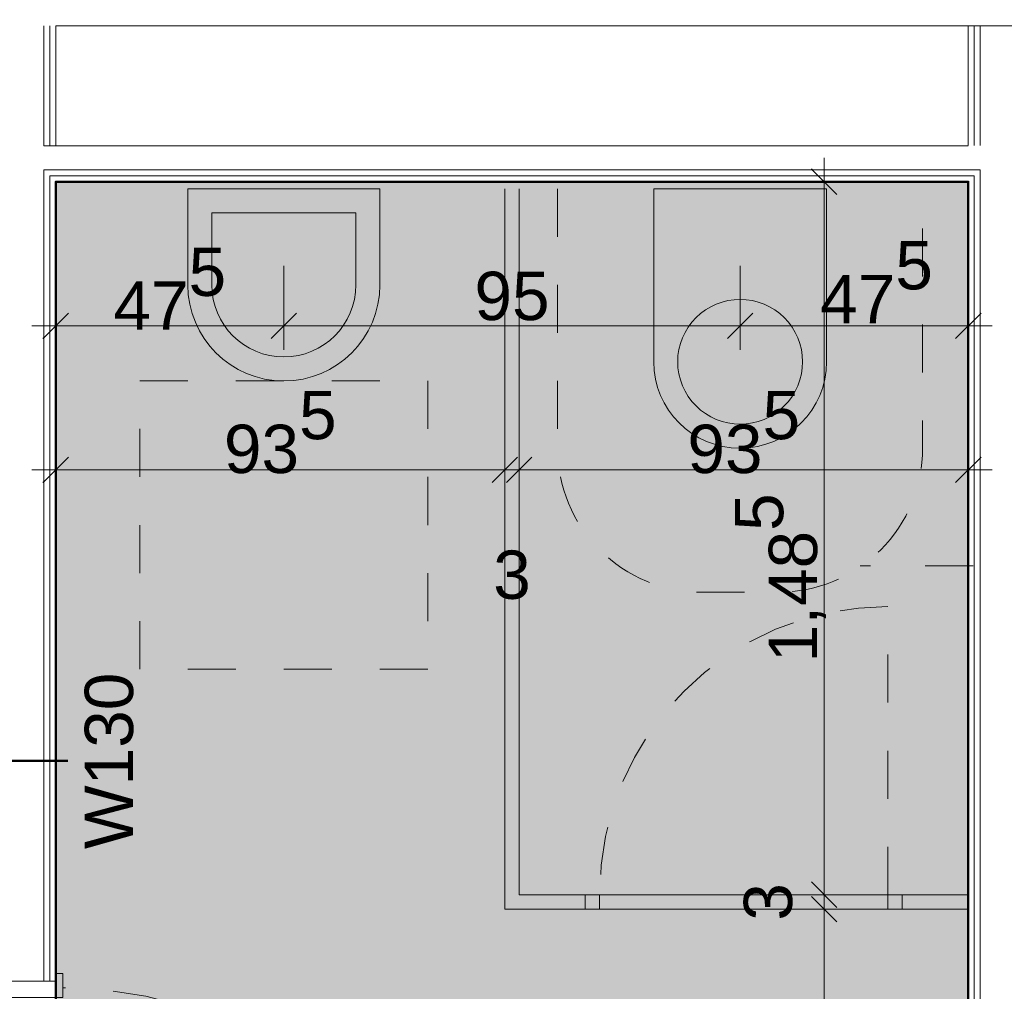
# Model space of a CAD drawing. Header units: metres. Extents: x -180 to 4, y -49 to 6.
# Tile 105 of 256: x -165.77 to -163.72, y -16.61 to -14.58. Entities that reach past the tile are written whole.
import ezdxf

# ---------------------------------------------------------------- set-up
doc = ezdxf.new("R2010")
doc.units = ezdxf.units.M
doc.header["$LTSCALE"] = 0.05
doc.header["$PDMODE"] = 1
doc.header["$PDSIZE"] = -2
for name, pattern in [('KRA_ARC_3_GR_00_000_V_4-Grundriss EG$0$ISO-03 Gestrichelt mit A', [3.81, 1.524, -2.286]), ('Linienart-1', [2.116328, 1.058164, -1.058164]), ('Linienart-5', [3.527679, 2.469236, -1.058443]), ('VW-01 Strichlinie kurz', [1.999894, 0.999947, -0.999947])]:
    doc.linetypes.add(name, pattern=pattern)
doc.layers.get('0').update_dxf_attribs({"lineweight": 25})
for name, color, linetype, lineweight, true_color in [('00 -Bauelemente -Dämmung innen', 7, 'Continuous', 9, 0xff7fe6), ('00 -Bauelemente -Gipskarton', 7, 'Continuous', 9, 0xff7fe6), ('30 -34 Innenwände- 2 nichttragend', 7, 'Continuous', 18, 0xff7fe6), ('30 -34 Innenwände- 4 Türen_Fenster', 7, 'Continuous', 15, 0x9955ff), ('40 -41 Abwasser_Wasser_Gas- 1 Abwasser + sanitäre Anlagen', 7, 'Continuous', 9, 0xff6633), ('60 -61 Ausstattung -1 Möbel -verdeckt', 9, 'VW-01 Strichlinie kurz', 13, 0x808080), ('70 -75 Raumstempel- 1 Raumstempel', 1, 'Continuous', 50, 0xff0000), ('70 -76 Bemaßung- 2 Allgemein', 7, 'Continuous', 5, 0x6666cc), ('CW-Unsichtbar', 7, 'Continuous', 9, 0x599559)]:
    doc.layers.add(name, color=color, linetype=linetype, lineweight=lineweight, true_color=true_color)
for name, color, linetype, lineweight in [('70 -75 Raumstempel- 3 Wandstempel', 7, 'Continuous', 50), ('70 -75 Raumstempel-2 Verweislinie', 7, 'KRA_ARC_3_GR_00_000_V_4-Grundriss EG$0$ISO-03 Gestrichelt mit A', 9), ('Keine', 7, 'Continuous', 9)]:
    doc.layers.add(name, color=color, linetype=linetype, lineweight=lineweight)
doc.styles.add('Arial', font='arial.ttf')
doc.dimstyles.new('k+k 1_50', dxfattribs={"dimtxt": 0.100689, "dimasz": 0.05302, "dimexe": 0.05, "dimexo": 0.15, "dimgap": 0.01, "dimtad": 1, "dimdec": 3, "dimtxsty": 'Arial', "dimblk": 'VW_SLASH', "dimblk1": 'VW_SLASH', "dimblk2": 'VW_SLASH', "dimcen": 0, "dimdle": 0.05, "dimadec": 3, "dimazin": 0, "dimtfac": 0.75, "dimtdec": 3, "dimtix": 1, "dimtmove": 0, "dimatfit": 0, "dimldrblk": 'VW_SLASH-1', "dimfxl": 0.125, "dimfxlon": 1, "dimfrac": 2, "dimtolj": 1, "dimarcsym": 0})

# ---------------------------------------------------------------- blocks, each defined once
blk = doc.blocks.new('Gruppe-7322')
at = {"layer": '30 -34 Innenwände- 4 Türen_Fenster', "linetype": 'Linienart-1'}
blk.add_line((-0.4425, -0.075), (0.4425, -0.075), dxfattribs=at)
blk = doc.blocks.new('Gruppe-7323')
at = {"layer": '30 -34 Innenwände- 4 Türen_Fenster', "linetype": 'Linienart-1'}
blk.add_line((-0.4425, 0.075), (0.4425, 0.075), dxfattribs=at)
blk = doc.blocks.new('Gruppe-7324')
at = {"layer": '30 -34 Innenwände- 4 Türen_Fenster', "linetype": 'Continuous', "flags": 128}
for points in [[(-0.4585, -0.075), (-0.4585, -0.09), (-0.4085, -0.09), (-0.4085, 0.09), (-0.4285, 0.09), (-0.4585, 0.09), (-0.4585, 0.075), (-0.4425, 0.075), (-0.4425, -0.075), (-0.4585, -0.075)], [(0.4585, -0.075), (0.4585, -0.09), (0.4085, -0.09), (0.4085, 0.09), (0.4285, 0.09), (0.4585, 0.09), (0.4585, 0.075), (0.4425, 0.075), (0.4425, -0.075), (0.4585, -0.075)]]:
    blk.add_lwpolyline(points, dxfattribs=at)
blk = doc.blocks.new('Gruppe-7325')
at = {"layer": '30 -34 Innenwände- 2 nichttragend'}
for p, q in [((-0.4425, 0.075), (-0.4585, 0.075)), ((0.4425, 0.075), (0.4585, 0.075)), ((-0.4425, -0.075), (-0.4585, -0.075)), ((0.4425, -0.075), (0.4585, -0.075))]:
    blk.add_line(p, q, dxfattribs=at)
blk = doc.blocks.new('Gruppe-7326')
at = {"layer": '30 -34 Innenwände- 4 Türen_Fenster', "linetype": 'Linienart-5'}
blk.add_arc((0.4285, 0.09), 0.857, 90, 180, dxfattribs=at)
blk = doc.blocks.new('Gruppe-7327')
at = {"layer": '30 -34 Innenwände- 4 Türen_Fenster', "linetype": 'Linienart-5'}
blk.add_line((0.4285, 0.09), (0.4285, 0.947), dxfattribs=at)
blk = doc.blocks.new('Gruppe-7328')
at = {"layer": '30 -34 Innenwände- 4 Türen_Fenster', "color": 7}
for name in ['Gruppe-7326', 'Gruppe-7327']:
    blk.add_blockref(name, (0, 0), dxfattribs=at)
blk = doc.blocks.new('Gruppe-7329')
at = {"layer": '30 -34 Innenwände- 4 Türen_Fenster', "color": 7}
blk.add_blockref('Gruppe-7328', (0, 0), dxfattribs=at)
at = {"layer": '30 -34 Innenwände- 4 Türen_Fenster'}
blk.add_blockref('Gruppe-7324', (0, 0), dxfattribs=at)
at = {"layer": '30 -34 Innenwände- 4 Türen_Fenster', "color": 7, "transparency": 33554687}
for name in ['Gruppe-7325', 'Gruppe-7323', 'Gruppe-7322']:
    blk.add_blockref(name, (0, 0), dxfattribs=at)
blk = doc.blocks.new('Tür (2D)-20')
at = {"layer": 'CW-Unsichtbar', "color": 7, "linetype": 'Continuous', "lineweight": 5, "transparency": 33554687}
for p in [(-0.4425, 0), (0.4425, 0)]:
    blk.add_point(p, dxfattribs=at)
at = {"layer": '30 -34 Innenwände- 4 Türen_Fenster', "color": 7, "transparency": 33554687}
blk.add_blockref('Gruppe-7329', (0, 0), dxfattribs=at)
at = {"layer": '30 -34 Innenwände- 4 Türen_Fenster', "color": 0, "flags": 1}
for tag in ['Detail', 'Gebäudeteil', 'Aufschlag', 'Oberlicht', 'Oberblende', 'Seitenverglasung', 'feuchtr.-geeign.', 'Türblatt_Höhe', 'Türblatt_Breite', 'Türblattdicke', 'Absenkbare_Bodendichtung', 'Antrieb', 'Gewerk', 'Geschoss_Nummer', 'Tür_ID', 'Nummer', 'Typ', 'Rettungsweg', 'Raumnummer', 'Raumname', 'Zarge_Art', 'OTS', 'Türstopper', 'U-Wert', 'g-Wert', 'Rw-Wert', 'IFC_UUID', 'instanceID']:
    blk.add_attdef(tag, (-165.861, -17.488), '', height=0.00018, dxfattribs=at)
blk = doc.blocks.new('Gruppe-7350')
at = {"layer": '30 -34 Innenwände- 4 Türen_Fenster', "flags": 128}
blk.add_lwpolyline([(-0.3, -0.015), (-0.3, 0.015), (0.3, 0.015), (0.3, -0.015)], close=True, dxfattribs=at)
blk = doc.blocks.new('Gruppe-7351')
at = {"layer": '30 -34 Innenwände- 4 Türen_Fenster', "color": 255, "linetype": 'Continuous', "flags": 128}
for points in [[(-0.33, 0.015), (-0.3, 0.015), (-0.3, -0.015), (-0.33, -0.015)], [(0.3, 0.015), (0.33, 0.015), (0.33, -0.015), (0.3, -0.015)]]:
    blk.add_lwpolyline(points, close=True, dxfattribs=at)
blk = doc.blocks.new('Gruppe-7352')
at = {"layer": '30 -34 Innenwände- 4 Türen_Fenster', "color": 7, "transparency": 33554687}
blk.add_blockref('Gruppe-7351', (0, 0), dxfattribs=at)
blk = doc.blocks.new('Gruppe-7353')
at = {"layer": '30 -34 Innenwände- 4 Türen_Fenster'}
for p, q in [((-0.3, 0.015), (0.3, 0.015)), ((-0.3, -0.015), (0.3, -0.015))]:
    blk.add_line(p, q, dxfattribs=at)
blk = doc.blocks.new('Gruppe-7354')
at = {"layer": '30 -34 Innenwände- 2 nichttragend'}
for p, q in [((-0.33, -0.015), (-0.33, 0.015)), ((0.33, -0.015), (0.33, 0.015))]:
    blk.add_line(p, q, dxfattribs=at)
blk = doc.blocks.new('Gruppe-7355')
at = {"layer": '30 -34 Innenwände- 2 nichttragend'}
for p, q in [((-0.33, -0.015), (-0.33, 0.015)), ((0.33, -0.015), (0.33, 0.015))]:
    blk.add_line(p, q, dxfattribs=at)
blk = doc.blocks.new('Gruppe-7356')
at = {"layer": '30 -34 Innenwände- 2 nichttragend', "color": 7, "transparency": 33554687}
blk.add_blockref('Gruppe-7354', (0, 0), dxfattribs=at)
at = {"layer": '30 -34 Innenwände- 2 nichttragend'}
blk.add_blockref('Gruppe-7355', (0, 0), dxfattribs=at)
blk = doc.blocks.new('Gruppe-7357')
at = {"layer": '30 -34 Innenwände- 4 Türen_Fenster', "linetype": 'Linienart-1'}
blk.add_arc((0.3, 0.015), 0.6, 90, 180, dxfattribs=at)
blk = doc.blocks.new('Gruppe-7358')
at = {"layer": '30 -34 Innenwände- 4 Türen_Fenster', "linetype": 'Linienart-1'}
blk.add_line((0.3, 0.015), (0.3, 0.615), dxfattribs=at)
blk = doc.blocks.new('Gruppe-7359')
at = {"layer": '30 -34 Innenwände- 4 Türen_Fenster', "color": 7}
for name in ['Gruppe-7357', 'Gruppe-7358']:
    blk.add_blockref(name, (0, 0), dxfattribs=at)
blk = doc.blocks.new('Gruppe-7360')
at = {"layer": '30 -34 Innenwände- 4 Türen_Fenster', "color": 7}
blk.add_blockref('Gruppe-7359', (0, 0), dxfattribs=at)
at = {"layer": '30 -34 Innenwände- 4 Türen_Fenster', "color": 7, "transparency": 33554687}
for name in ['Gruppe-7352', 'Gruppe-7356', 'Gruppe-7353']:
    blk.add_blockref(name, (0, 0), dxfattribs=at)
at = {"layer": '30 -34 Innenwände- 4 Türen_Fenster'}
blk.add_blockref('Gruppe-7350', (0, 0), dxfattribs=at)
blk = doc.blocks.new('Tür (2D)-21')
at = {"layer": 'CW-Unsichtbar', "color": 7, "linetype": 'Continuous', "lineweight": 5, "transparency": 33554687}
for p in [(-0.33, 0), (0.33, 0)]:
    blk.add_point(p, dxfattribs=at)
at = {"layer": '30 -34 Innenwände- 4 Türen_Fenster', "color": 7, "transparency": 33554687}
blk.add_blockref('Gruppe-7360', (0, 0), dxfattribs=at)
at = {"layer": '30 -34 Innenwände- 4 Türen_Fenster', "color": 0, "flags": 1}
for tag in ['Detail', 'Gebäudeteil', 'Aufschlag', 'Oberlicht', 'Oberblende', 'Seitenverglasung', 'feuchtr.-geeign.', 'Türblatt_Höhe', 'Türblatt_Breite', 'Türblattdicke', 'Absenkbare_Bodendichtung', 'Antrieb', 'Gewerk', 'Geschoss_Nummer', 'Tür_ID', 'Nummer', 'Typ', 'Rettungsweg', 'Raumnummer', 'Raumname', 'Zarge_Art', 'OTS', 'Türstopper', 'U-Wert', 'g-Wert', 'Rw-Wert', 'IFC_UUID', 'instanceID']:
    blk.add_attdef(tag, (-164.5935, -16.437), '', height=0.00018, dxfattribs=at)
blk = doc.blocks.new('Gruppe-11699')
at = {"layer": '70 -75 Raumstempel- 3 Wandstempel'}
blk.add_line((-165.671, -16.1283), (-165.871, -16.1283), dxfattribs=at)
at = {"layer": '70 -75 Raumstempel- 3 Wandstempel', "insert": (-165.6356, -16.1283), "char_height": 0.10069, "attachment_point": 2, "rotation": 90, "line_spacing_factor": 0.96878, "style": 'Arial'}
blk.add_mtext('W130', dxfattribs=at)
blk = doc.blocks.new('Gruppe-11700')
at = {"layer": '70 -75 Raumstempel- 3 Wandstempel', "color": 7, "transparency": 33554687}
blk.add_blockref('Gruppe-11699', (0, 0), dxfattribs=at)
blk = doc.blocks.new('_01-OG1_Tragwerk (2D)')
at = {"color": 255, "lineweight": 5, "transparency": 33554687}
for points in [[(-165.696, -14.847), (-165.696, -14.597), (-165.846, -14.597), (-165.846, -14.847), (-165.821, -14.847), (-165.821, -14.897), (-165.846, -14.922), (-165.846, -16.587), (-165.696, -16.587), (-165.696, -14.922), (-165.721, -14.897), (-165.721, -14.847)], [(-163.796, -14.847), (-163.646, -14.847), (-163.646, -14.597), (-163.796, -14.597)], [(-163.671, -14.897), (-163.771, -14.897), (-163.796, -14.922), (-163.796, -17.622), (-163.771, -17.647), (-163.771, -17.747), (-163.796, -17.772), (-163.796, -17.922), (-163.646, -17.922), (-163.646, -14.922)], [(-164.761, -16.437), (-164.731, -16.407), (-164.731, -14.937), (-164.761, -14.937)]]:
    blk.add_wipeout(points, dxfattribs=at).dxf.layer = '30 -34 Innenwände- 2 nichttragend'
for points, layer in [([(-163.771, -14.847), (-163.671, -14.847), (-163.671, -14.597), (-163.771, -14.597)], '00 -Bauelemente -Dämmung innen'), ([(-163.671, -17.922), (-163.671, -14.897), (-163.771, -14.897), (-163.771, -17.922)], '00 -Bauelemente -Dämmung innen'), ([(-165.696, -14.847), (-165.696, -14.597), (-165.7085, -14.597), (-165.7085, -14.847)], '00 -Bauelemente -Gipskarton'), ([(-165.696, -14.922), (-165.7085, -14.9095), (-165.7085, -16.587), (-165.696, -16.587)], '00 -Bauelemente -Gipskarton'), ([(-164.761, -16.437), (-164.731, -16.407), (-164.731, -14.937), (-164.761, -14.937)], '30 -34 Innenwände- 2 nichttragend')]:
    blk.add_wipeout(points, dxfattribs=at).dxf.layer = layer
at = {"layer": '00 -Bauelemente -Gipskarton', "transparency": 33554687}
for p, q in [((-165.696, -14.597), (-165.696, -14.847)), ((-165.696, -14.922), (-165.696, -16.587))]:
    blk.add_line(p, q, dxfattribs=at)
at = {"layer": '30 -34 Innenwände- 2 nichttragend', "transparency": 33554687}
for p, q in [((-165.696, -14.597), (-165.696, -14.847)), ((-165.696, -14.922), (-165.696, -16.587)), ((-164.761, -14.937), (-164.761, -16.437)), ((-164.761, -14.937), (-164.761, -16.437)), ((-164.731, -14.937), (-164.731, -16.407)), ((-164.731, -14.937), (-164.731, -16.407))]:
    blk.add_line(p, q, dxfattribs=at)
at = {"color": 255, "lineweight": 5, "transparency": 33554687}
for points in [[(-165.7085, -14.847), (-165.7085, -14.597), (-165.721, -14.597), (-165.721, -14.847)], [(-163.7835, -14.847), (-163.771, -14.847), (-163.771, -14.597), (-163.7835, -14.597)], [(-165.7085, -14.9095), (-165.721, -14.897), (-165.721, -16.587), (-165.7085, -16.587)], [(-163.771, -17.647), (-163.771, -14.897), (-163.7835, -14.9095), (-163.7835, -17.6345)]]:
    blk.add_wipeout(points, dxfattribs=at).dxf.layer = '00 -Bauelemente -Gipskarton'
at = {"layer": '00 -Bauelemente -Dämmung innen', "transparency": 33554687}
for p, q in [((-163.771, -14.597), (-163.771, -14.847)), ((-163.771, -14.897), (-163.771, -17.647))]:
    blk.add_line(p, q, dxfattribs=at)
at = {"layer": '00 -Bauelemente -Gipskarton', "transparency": 33554687}
for p, q in [((-165.7085, -14.597), (-165.7085, -14.847)), ((-165.7085, -14.597), (-165.7085, -14.847)), ((-163.771, -14.597), (-163.771, -14.847)), ((-163.771, -14.897), (-163.771, -17.647)), ((-165.7085, -14.9095), (-165.7085, -16.587)), ((-165.7085, -14.9095), (-165.7085, -16.587))]:
    blk.add_line(p, q, dxfattribs=at)
at = {"color": 255, "lineweight": 5, "transparency": 33554687}
for points, layer in [([(-165.721, -16.587), (-165.721, -14.597), (-165.821, -14.597), (-165.821, -16.587)], '00 -Bauelemente -Dämmung innen'), ([(-163.796, -14.847), (-163.7835, -14.847), (-163.7835, -14.597), (-163.796, -14.597)], '00 -Bauelemente -Gipskarton'), ([(-163.7835, -17.6345), (-163.7835, -14.9095), (-163.796, -14.922), (-163.796, -17.622)], '00 -Bauelemente -Gipskarton'), ([(-164.5935, -16.407), (-164.731, -16.407), (-164.761, -16.437), (-164.5935, -16.437)], '30 -34 Innenwände- 2 nichttragend')]:
    blk.add_wipeout(points, dxfattribs=at).dxf.layer = layer
at = {"layer": '00 -Bauelemente -Dämmung innen', "transparency": 33554687}
for p, q in [((-165.721, -14.597), (-165.721, -14.847)), ((-165.721, -14.897), (-165.721, -16.587))]:
    blk.add_line(p, q, dxfattribs=at)
at = {"layer": '00 -Bauelemente -Gipskarton', "transparency": 33554687}
for p, q in [((-165.721, -14.597), (-165.721, -14.847)), ((-163.796, -14.597), (-163.796, -14.847)), ((-163.7835, -14.597), (-163.7835, -14.847)), ((-163.7835, -14.597), (-163.7835, -14.847)), ((-165.721, -14.897), (-165.721, -16.587)), ((-163.796, -14.922), (-163.796, -17.622)), ((-163.7835, -14.9095), (-163.7835, -17.6345)), ((-163.7835, -14.9095), (-163.7835, -17.6345))]:
    blk.add_line(p, q, dxfattribs=at)
at = {"layer": '30 -34 Innenwände- 2 nichttragend', "transparency": 33554687}
for p, q in [((-163.796, -14.597), (-163.796, -14.847)), ((-163.796, -14.922), (-163.796, -17.622))]:
    blk.add_line(p, q, dxfattribs=at)
at = {"layer": '30 -34 Innenwände- 4 Türen_Fenster', "color": 7, "transparency": 33554687, "rotation": 270}
blk.add_blockref('Tür (2D)-20', (-165.771, -17.0295), dxfattribs=at)
at = {"layer": '70 -75 Raumstempel- 3 Wandstempel'}
blk.add_blockref('Gruppe-11700', (0, 0), dxfattribs=at)
at = {"color": 255, "lineweight": 5, "transparency": 33554687}
blk.add_wipeout([(-164.5935, -16.407), (-164.731, -16.407), (-164.761, -16.437), (-164.5935, -16.437)], dxfattribs=at).dxf.layer = '30 -34 Innenwände- 2 nichttragend'
at = {"layer": '30 -34 Innenwände- 2 nichttragend', "transparency": 33554687}
for p, q in [((-164.731, -16.407), (-164.5935, -16.407)), ((-164.731, -16.407), (-164.5935, -16.407)), ((-164.761, -16.437), (-164.5935, -16.437)), ((-164.761, -16.437), (-164.5935, -16.437))]:
    blk.add_line(p, q, dxfattribs=at)
at = {"color": 255, "lineweight": 5, "transparency": 33554687}
for points in [[(-160.346, -14.522), (-160.546, -14.522), (-160.546, -14.547), (-160.596, -14.547), (-160.621, -14.522), (-163.646, -14.522), (-163.671, -14.547), (-163.771, -14.547), (-163.796, -14.522), (-165.696, -14.522), (-165.721, -14.547), (-165.821, -14.547), (-165.846, -14.522), (-167.856, -14.522), (-167.881, -14.547), (-167.881, -14.597), (-160.346, -14.597)], [(-165.721, -14.847), (-165.721, -14.897), (-165.696, -14.922), (-163.796, -14.922), (-163.771, -14.897), (-163.671, -14.897), (-163.646, -14.922), (-160.346, -14.922), (-160.346, -14.847)], [(-163.9335, -16.437), (-163.9335, -16.407), (-163.796, -16.407), (-163.796, -16.437)]]:
    blk.add_wipeout(points, dxfattribs=at).dxf.layer = '30 -34 Innenwände- 2 nichttragend'
for points, layer in [([(-167.881, -14.547), (-167.881, -14.597), (-160.346, -14.597), (-160.346, -14.547)], '00 -Bauelemente -Dämmung innen'), ([(-160.346, -14.847), (-165.721, -14.847), (-165.721, -14.897), (-160.346, -14.897)], '00 -Bauelemente -Dämmung innen'), ([(-163.9335, -16.407), (-163.9335, -16.437), (-163.796, -16.437), (-163.796, -16.407)], '30 -34 Innenwände- 2 nichttragend')]:
    blk.add_wipeout(points, dxfattribs=at).dxf.layer = layer
at = {"layer": '00 -Bauelemente -Dämmung innen', "transparency": 33554687}
for p, q in [((-160.346, -14.597), (-165.696, -14.597)), ((-165.721, -14.847), (-165.696, -14.847)), ((-165.696, -14.847), (-163.796, -14.847))]:
    blk.add_line(p, q, dxfattribs=at)
at = {"layer": '30 -34 Innenwände- 2 nichttragend', "transparency": 33554687}
for p, q in [((-163.796, -14.597), (-165.696, -14.597)), ((-165.696, -14.847), (-163.796, -14.847)), ((-163.9335, -16.407), (-163.796, -16.407)), ((-163.9335, -16.407), (-163.796, -16.407)), ((-163.9335, -16.437), (-163.796, -16.437)), ((-163.9335, -16.437), (-163.796, -16.437))]:
    blk.add_line(p, q, dxfattribs=at)
at = {"layer": '30 -34 Innenwände- 4 Türen_Fenster', "color": 7, "transparency": 33554687}
blk.add_blockref('Tür (2D)-21', (-164.2635, -16.422), dxfattribs=at)
at = {"color": 255, "lineweight": 5, "transparency": 33554687}
blk.add_wipeout([(-163.771, -14.897), (-165.721, -14.897), (-165.7085, -14.9095), (-163.7835, -14.9095)], dxfattribs=at).dxf.layer = '00 -Bauelemente -Gipskarton'
at = {"layer": '00 -Bauelemente -Dämmung innen', "transparency": 33554687}
blk.add_line((-165.721, -14.897), (-163.771, -14.897), dxfattribs=at)
at = {"layer": '00 -Bauelemente -Gipskarton', "transparency": 33554687}
blk.add_line((-165.721, -14.897), (-163.771, -14.897), dxfattribs=at)
at = {"color": 255, "lineweight": 5, "transparency": 33554687}
blk.add_wipeout([(-163.7835, -14.9095), (-165.7085, -14.9095), (-165.696, -14.922), (-163.796, -14.922)], dxfattribs=at).dxf.layer = '00 -Bauelemente -Gipskarton'
at = {"layer": '00 -Bauelemente -Gipskarton', "transparency": 33554687}
for p, q in [((-165.7085, -14.9095), (-163.7835, -14.9095)), ((-165.7085, -14.9095), (-163.7835, -14.9095)), ((-165.696, -14.922), (-163.796, -14.922))]:
    blk.add_line(p, q, dxfattribs=at)
at = {"layer": '30 -34 Innenwände- 2 nichttragend', "transparency": 33554687}
blk.add_line((-165.696, -14.922), (-163.796, -14.922), dxfattribs=at)
blk = doc.blocks.new('Gruppe-12803')
at = {"layer": '40 -41 Abwasser_Wasser_Gas- 1 Abwasser + sanitäre Anlagen', "flags": 128}
for points in [[(-165.421, -15.137, 1), (-165.021, -15.137), (-165.021, -14.937), (-165.421, -14.937)], [(-165.371, -15.137, 1), (-165.071, -15.137), (-165.071, -14.987), (-165.371, -14.987)]]:
    blk.add_lwpolyline(points, format="xyb", close=True, dxfattribs=at)
at = {"layer": '60 -61 Ausstattung -1 Möbel -verdeckt', "flags": 128}
blk.add_lwpolyline([(-164.921, -15.937), (-165.521, -15.937), (-165.521, -15.337), (-164.921, -15.337)], close=True, dxfattribs=at)
blk = doc.blocks.new('Gruppe-12805')
at = {"layer": '40 -41 Abwasser_Wasser_Gas- 1 Abwasser + sanitäre Anlagen', "flags": 128}
blk.add_lwpolyline([(-164.451, -14.937), (-164.091, -14.937), (-164.091, -15.297, -1), (-164.451, -15.297)], format="xyb", close=True, dxfattribs=at)
blk.add_lwpolyline([(-164.271, -15.167), (-164.2583, -15.1677), (-164.2456, -15.1695), (-164.2333, -15.1726), (-164.2213, -15.1769), (-164.2097, -15.1824), (-164.1988, -15.189), (-164.1885, -15.1966), (-164.1791, -15.2051), (-164.1705, -15.2146), (-164.1629, -15.2248), (-164.1564, -15.2358), (-164.1509, -15.2473), (-164.1466, -15.2593), (-164.1435, -15.2717), (-164.1416, -15.2843), (-164.141, -15.297), (-164.1416, -15.3098), (-164.1435, -15.3224), (-164.1466, -15.3348), (-164.1509, -15.3468), (-164.1564, -15.3583), (-164.1629, -15.3693), (-164.1705, -15.3795), (-164.1791, -15.389), (-164.1885, -15.3975), (-164.1988, -15.4051), (-164.2097, -15.4117), (-164.2213, -15.4171), (-164.2333, -15.4214), (-164.2456, -15.4245), (-164.2583, -15.4264), (-164.271, -15.427), (-164.2837, -15.4264), (-164.2964, -15.4245), (-164.3087, -15.4214), (-164.3207, -15.4171), (-164.3323, -15.4117), (-164.3432, -15.4051), (-164.3535, -15.3975), (-164.3629, -15.389), (-164.3715, -15.3795), (-164.3791, -15.3693), (-164.3856, -15.3583), (-164.3911, -15.3468), (-164.3954, -15.3348), (-164.3985, -15.3224), (-164.4004, -15.3098), (-164.401, -15.297), (-164.4004, -15.2843), (-164.3985, -15.2717), (-164.3954, -15.2593), (-164.3911, -15.2473), (-164.3856, -15.2358), (-164.3791, -15.2248), (-164.3715, -15.2146), (-164.3629, -15.2051), (-164.3535, -15.1966), (-164.3432, -15.189), (-164.3323, -15.1824), (-164.3207, -15.1769), (-164.3087, -15.1726), (-164.2964, -15.1695), (-164.2837, -15.1677)], close=True, dxfattribs=at)
at = {"layer": '60 -61 Ausstattung -1 Möbel -verdeckt', "flags": 128}
blk.add_lwpolyline([(-164.651, -14.937), (-164.651, -15.477, 0.414214), (-164.351, -15.777), (-164.191, -15.777, 0.414214), (-163.891, -15.477), (-163.891, -14.937)], format="xyb", dxfattribs=at)
blk = doc.blocks.new('_OG1_2D (2D)')
at = {"layer": '70 -75 Raumstempel- 1 Raumstempel', "linetype": 'Continuous', "lineweight": 0, "true_color": 0xff0000}
blk.add_hatch(color=1, dxfattribs=at).paths.add_polyline_path([(-165.69599996, -17.62204198), (-163.79599996, -17.62204198), (-163.79599996, -14.92204198), (-165.69599996, -14.92204198)])
at = {"layer": '70 -75 Raumstempel- 1 Raumstempel', "flags": 128}
blk.add_lwpolyline([(-165.69599996, -17.62204198), (-163.79599996, -17.62204198), (-163.79599996, -14.92204198), (-165.69599996, -14.92204198)], close=True, dxfattribs=at)
at = {"layer": '70 -75 Raumstempel-2 Verweislinie'}
blk.add_line((-159.07091654, -15.72229727), (-164.02099996, -15.72229727), dxfattribs=at)
at = {"layer": '40 -41 Abwasser_Wasser_Gas- 1 Abwasser + sanitäre Anlagen'}
for name in ['Gruppe-12803', 'Gruppe-12805']:
    blk.add_blockref(name, (0, 0), dxfattribs=at)
blk = doc.blocks.new('VW_SLASH')
at = {"color": 0, "linetype": 'ByBlock', "lineweight": -2, "transparency": 16777216}
blk.add_line((0.943, 0), (-1, 0), dxfattribs=at)
at = {"color": 0, "lineweight": 20, "transparency": 16777216, "flags": 128}
blk.add_lwpolyline([(0.5, 0.5), (-0.5, -0.5)], dxfattribs=at)
blk = doc.blocks.new('*D18893')
at = {"layer": '70 -76 Bemaßung- 2 Allgemein', "color": 0, "lineweight": -2}
for p, q in [((-165.696, -15.097), (-165.696, -15.272)), ((-165.221, -15.097), (-165.221, -15.272)), ((-165.274, -15.222), (-165.643, -15.222))]:
    blk.add_line(p, q, dxfattribs=at)
at = {"layer": 'Defpoints', "color": 0}
for p in [(-165.696, -14.922), (-165.221, -14.937), (-165.696, -15.222)]:
    blk.add_point(p, dxfattribs=at)
at = {"layer": '70 -76 Bemaßung- 2 Allgemein', "color": 0, "lineweight": -2, "xscale": 0.05302001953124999, "yscale": 0.05302001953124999, "zscale": 0.05302001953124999, "rotation": 180}
blk.add_blockref('VW_SLASH', (-165.696, -15.222), dxfattribs=at)
at = {"layer": '70 -76 Bemaßung- 2 Allgemein', "color": 0, "lineweight": -2, "xscale": 0.05302001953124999, "yscale": 0.05302001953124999, "zscale": 0.05302001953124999}
blk.add_blockref('VW_SLASH', (-165.221, -15.222), dxfattribs=at)
at = {"layer": '70 -76 Bemaßung- 2 Allgemein', "color": 0, "insert": (-165.4585, -15.1448), "char_height": 0.100689, "attachment_point": 5, "style": 'Arial'}
blk.add_mtext('\\A1;47\\S5^ ;', dxfattribs=at)
blk = doc.blocks.new('VW_SLASH-1')
at = {"color": 0, "linetype": 'ByBlock', "lineweight": -2, "transparency": 16777216}
blk.add_line((0.943, 0), (-1, 0), dxfattribs=at)
at = {"color": 0, "lineweight": 5, "transparency": 16777216, "flags": 128}
blk.add_lwpolyline([(0.5, 0.5), (-0.5, -0.5)], dxfattribs=at)
blk = doc.blocks.new('*D18894')
at = {"layer": '70 -76 Bemaßung- 2 Allgemein', "color": 0, "lineweight": -2}
for p, q in [((-165.221, -15.097), (-165.221, -15.272)), ((-164.271, -15.097), (-164.271, -15.272)), ((-164.324, -15.222), (-165.168, -15.222))]:
    blk.add_line(p, q, dxfattribs=at)
at = {"layer": 'Defpoints', "color": 0}
for p in [(-165.221, -14.937), (-164.271, -14.937), (-165.221, -15.222)]:
    blk.add_point(p, dxfattribs=at)
at = {"layer": '70 -76 Bemaßung- 2 Allgemein', "color": 0, "lineweight": -2, "xscale": 0.05302001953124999, "yscale": 0.05302001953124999, "zscale": 0.05302001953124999, "rotation": 180}
blk.add_blockref('VW_SLASH', (-165.221, -15.222), dxfattribs=at)
at = {"layer": '70 -76 Bemaßung- 2 Allgemein', "color": 0, "lineweight": -2, "xscale": 0.05302001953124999, "yscale": 0.05302001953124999, "zscale": 0.05302001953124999}
blk.add_blockref('VW_SLASH', (-164.271, -15.222), dxfattribs=at)
at = {"layer": '70 -76 Bemaßung- 2 Allgemein', "color": 0, "insert": (-164.746, -15.1606), "char_height": 0.10069, "attachment_point": 5, "style": 'Arial'}
blk.add_mtext('\\A1;95', dxfattribs=at)
blk = doc.blocks.new('*D18895')
at = {"layer": '70 -76 Bemaßung- 2 Allgemein', "color": 0, "lineweight": -2}
for p, q in [((-164.271, -15.097), (-164.271, -15.272)), ((-163.796, -15.097), (-163.796, -15.272)), ((-163.849, -15.222), (-164.218, -15.222))]:
    blk.add_line(p, q, dxfattribs=at)
at = {"layer": 'Defpoints', "color": 0}
for p in [(-163.796, -14.922), (-164.271, -14.937), (-164.271, -15.222)]:
    blk.add_point(p, dxfattribs=at)
at = {"layer": '70 -76 Bemaßung- 2 Allgemein', "color": 0, "lineweight": -2, "xscale": 0.05302001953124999, "yscale": 0.05302001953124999, "zscale": 0.05302001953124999, "rotation": 180}
blk.add_blockref('VW_SLASH', (-164.271, -15.222), dxfattribs=at)
at = {"layer": '70 -76 Bemaßung- 2 Allgemein', "color": 0, "lineweight": -2, "xscale": 0.05302001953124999, "yscale": 0.05302001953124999, "zscale": 0.05302001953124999}
blk.add_blockref('VW_SLASH', (-163.796, -15.222), dxfattribs=at)
at = {"layer": '70 -76 Bemaßung- 2 Allgemein', "color": 0, "insert": (-163.987, -15.1311), "char_height": 0.100689, "attachment_point": 5, "style": 'Arial'}
blk.add_mtext('\\A1;47\\S5^ ;', dxfattribs=at)
blk = doc.blocks.new('*D18897')
at = {"layer": '70 -76 Bemaßung- 2 Allgemein', "color": 0, "lineweight": -2}
for p, q in [((-165.696, -15.397), (-165.696, -15.572)), ((-164.761, -15.397), (-164.761, -15.572)), ((-164.814, -15.522), (-165.643, -15.522))]:
    blk.add_line(p, q, dxfattribs=at)
at = {"layer": 'Defpoints', "color": 0}
for p in [(-164.761, -14.937), (-165.696, -15.222), (-165.696, -15.522)]:
    blk.add_point(p, dxfattribs=at)
at = {"layer": '70 -76 Bemaßung- 2 Allgemein', "color": 0, "lineweight": -2, "xscale": 0.05302001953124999, "yscale": 0.05302001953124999, "zscale": 0.05302001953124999, "rotation": 180}
blk.add_blockref('VW_SLASH', (-165.696, -15.522), dxfattribs=at)
at = {"layer": '70 -76 Bemaßung- 2 Allgemein', "color": 0, "lineweight": -2, "xscale": 0.05302001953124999, "yscale": 0.05302001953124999, "zscale": 0.05302001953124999}
blk.add_blockref('VW_SLASH', (-164.761, -15.522), dxfattribs=at)
at = {"layer": '70 -76 Bemaßung- 2 Allgemein', "color": 0, "insert": (-165.2285, -15.4439), "char_height": 0.100689, "attachment_point": 5, "style": 'Arial'}
blk.add_mtext('\\A1;93\\S5^ ;', dxfattribs=at)
blk = doc.blocks.new('*D18898')
at = {"layer": '70 -76 Bemaßung- 2 Allgemein', "color": 0, "lineweight": -2}
for p, q in [((-164.761, -15.397), (-164.761, -15.572)), ((-164.731, -15.397), (-164.731, -15.572)), ((-164.814, -15.522), (-164.867, -15.522)), ((-164.731, -15.522), (-164.761, -15.522)), ((-164.678, -15.522), (-164.625, -15.522))]:
    blk.add_line(p, q, dxfattribs=at)
at = {"layer": 'Defpoints', "color": 0}
for p in [(-164.761, -14.937), (-164.731, -14.937), (-164.761, -15.522)]:
    blk.add_point(p, dxfattribs=at)
at = {"layer": '70 -76 Bemaßung- 2 Allgemein', "color": 0, "lineweight": -2, "xscale": 0.05302001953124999, "yscale": 0.05302001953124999, "zscale": 0.05302001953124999}
blk.add_blockref('VW_SLASH', (-164.761, -15.522), dxfattribs=at)
at = {"layer": '70 -76 Bemaßung- 2 Allgemein', "color": 0, "lineweight": -2, "xscale": 0.05302001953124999, "yscale": 0.05302001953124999, "zscale": 0.05302001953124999, "rotation": 180}
blk.add_blockref('VW_SLASH', (-164.731, -15.522), dxfattribs=at)
at = {"layer": '70 -76 Bemaßung- 2 Allgemein', "color": 0, "insert": (-164.746, -15.7412), "char_height": 0.10069, "attachment_point": 5, "style": 'Arial'}
blk.add_mtext('\\A1;3', dxfattribs=at)
blk = doc.blocks.new('*D18899')
at = {"layer": '70 -76 Bemaßung- 2 Allgemein', "color": 0, "lineweight": -2}
for p, q in [((-164.731, -15.397), (-164.731, -15.572)), ((-163.796, -15.397), (-163.796, -15.572)), ((-163.849, -15.522), (-164.678, -15.522))]:
    blk.add_line(p, q, dxfattribs=at)
at = {"layer": 'Defpoints', "color": 0}
for p in [(-164.731, -14.937), (-163.796, -15.222), (-164.731, -15.522)]:
    blk.add_point(p, dxfattribs=at)
at = {"layer": '70 -76 Bemaßung- 2 Allgemein', "color": 0, "lineweight": -2, "xscale": 0.05302001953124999, "yscale": 0.05302001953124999, "zscale": 0.05302001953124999, "rotation": 180}
blk.add_blockref('VW_SLASH', (-164.731, -15.522), dxfattribs=at)
at = {"layer": '70 -76 Bemaßung- 2 Allgemein', "color": 0, "lineweight": -2, "xscale": 0.05302001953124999, "yscale": 0.05302001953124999, "zscale": 0.05302001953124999}
blk.add_blockref('VW_SLASH', (-163.796, -15.522), dxfattribs=at)
at = {"layer": '70 -76 Bemaßung- 2 Allgemein', "color": 0, "insert": (-164.2635, -15.4439), "char_height": 0.100689, "attachment_point": 5, "style": 'Arial'}
blk.add_mtext('\\A1;93\\S5^ ;', dxfattribs=at)
blk = doc.blocks.new('*D18905')
at = {"layer": '70 -76 Bemaßung- 2 Allgemein', "color": 0, "lineweight": -2}
for p, q in [((-163.971, -14.922), (-164.146, -14.922)), ((-164.096, -16.354), (-164.096, -14.9751)), ((-163.971, -16.407), (-164.146, -16.407))]:
    blk.add_line(p, q, dxfattribs=at)
at = {"layer": 'Defpoints', "color": 0}
for p in [(-164.096, -14.922), (-163.796, -14.922), (-163.796, -16.407)]:
    blk.add_point(p, dxfattribs=at)
at = {"layer": '70 -76 Bemaßung- 2 Allgemein', "color": 0, "lineweight": -2, "xscale": 0.05302001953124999, "yscale": 0.05302001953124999, "zscale": 0.05302001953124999}
for p, rotation in [((-164.096, -14.922), 90), ((-164.096, -16.407), 270)]:
    blk.add_blockref('VW_SLASH', p, dxfattribs=dict(at, rotation=rotation))
at = {"layer": '70 -76 Bemaßung- 2 Allgemein', "color": 0, "insert": (-164.187, -15.747), "char_height": 0.100689, "attachment_point": 5, "rotation": 90, "style": 'Arial'}
blk.add_mtext('\\A1;1,48\\S5^ ;', dxfattribs=at)
blk = doc.blocks.new('*D18906')
at = {"layer": '70 -76 Bemaßung- 2 Allgemein', "color": 0, "lineweight": -2}
for p, q in [((-164.096, -16.354), (-164.096, -16.301)), ((-163.971, -16.407), (-164.146, -16.407)), ((-164.096, -16.437), (-164.096, -16.407)), ((-163.971, -16.437), (-164.146, -16.437)), ((-164.096, -16.4901), (-164.096, -16.5431))]:
    blk.add_line(p, q, dxfattribs=at)
at = {"layer": 'Defpoints', "color": 0}
for p in [(-164.096, -16.407), (-163.796, -16.407), (-163.796, -16.437)]:
    blk.add_point(p, dxfattribs=at)
at = {"layer": '70 -76 Bemaßung- 2 Allgemein', "color": 0, "lineweight": -2, "xscale": 0.05302001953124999, "yscale": 0.05302001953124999, "zscale": 0.05302001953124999}
for p, rotation in [((-164.096, -16.407), 270), ((-164.096, -16.437), 90)]:
    blk.add_blockref('VW_SLASH', p, dxfattribs=dict(at, rotation=rotation))
at = {"layer": '70 -76 Bemaßung- 2 Allgemein', "color": 0, "insert": (-164.2124, -16.422), "char_height": 0.10069, "attachment_point": 5, "rotation": 90, "style": 'Arial'}
blk.add_mtext('\\A1;3', dxfattribs=at)
blk = doc.blocks.new('*D18907')
at = {"layer": '70 -76 Bemaßung- 2 Allgemein', "color": 0, "lineweight": -2}
for p, q in [((-163.971, -16.437), (-164.146, -16.437)), ((-164.096, -17.569), (-164.096, -16.4901)), ((-163.971, -17.622), (-164.146, -17.622))]:
    blk.add_line(p, q, dxfattribs=at)
at = {"layer": 'Defpoints', "color": 0}
for p in [(-164.096, -16.437), (-163.796, -16.437), (-163.796, -17.622)]:
    blk.add_point(p, dxfattribs=at)
at = {"layer": '70 -76 Bemaßung- 2 Allgemein', "color": 0, "lineweight": -2, "xscale": 0.05302001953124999, "yscale": 0.05302001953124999, "zscale": 0.05302001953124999}
for p, rotation in [((-164.096, -16.437), 90), ((-164.096, -17.622), 270)]:
    blk.add_blockref('VW_SLASH', p, dxfattribs=dict(at, rotation=rotation))
at = {"layer": '70 -76 Bemaßung- 2 Allgemein', "color": 0, "insert": (-164.1832, -17.0295), "char_height": 0.100689, "attachment_point": 5, "rotation": 90, "style": 'Arial'}
blk.add_mtext('\\A1;1,18\\S5^ ;', dxfattribs=at)
blk = doc.blocks.new('Gruppe-15575')
at = {"layer": '70 -76 Bemaßung- 2 Allgemein'}
dim = blk.add_linear_dim(base=(-165.696, -15.222), p1=(-165.221, -14.937), p2=(-165.696, -14.922), text='47\\S5^ ;', dimstyle='k+k 1_50', override={"dimtxt": 0.100689, "dimgap": 0.01, "dimpost": '<>', "dimtxsty": 'Arial', "dimtmove": 2}, dxfattribs=at)
dim.commit()
dim.dimension.update_dxf_attribs({"geometry": '*D18893', "text_midpoint": (-165.4585, -15.1448)})
dim = blk.add_linear_dim(base=(-164.271, -15.222), p1=(-163.796, -14.922), p2=(-164.271, -14.937), text='47\\S5^ ;', dimstyle='k+k 1_50', override={"dimtxt": 0.100689, "dimgap": 0.01, "dimpost": '<>', "dimtxsty": 'Arial', "dimtmove": 2}, dxfattribs=at)
dim.commit()
dim.dimension.update_dxf_attribs({"geometry": '*D18895', "text_midpoint": (-163.987, -15.1311), "dimtype": 160})
dim = blk.add_aligned_dim(p1=(-164.271, -14.937), p2=(-165.221, -14.937), distance=0.285, text='95', dimstyle='k+k 1_50', override={"dimtxt": 0.100689, "dimgap": 0.01, "dimpost": '<>', "dimtxsty": 'Arial', "dimtmove": 2}, dxfattribs=at)
dim.commit()
dim.dimension.update_dxf_attribs({"geometry": '*D18894', "text_midpoint": (-164.746, -15.1606)})
blk = doc.blocks.new('Gruppe-15576')
at = {"layer": '70 -76 Bemaßung- 2 Allgemein'}
for base, p1, p2, picture, middle in [((-165.696, -15.522), (-164.761, -14.937), (-165.696, -15.222), '*D18897', (-165.2285, -15.4439)), ((-164.731, -15.522), (-163.796, -15.222), (-164.731, -14.937), '*D18899', (-164.2635, -15.4439))]:
    dim = blk.add_linear_dim(base=base, p1=p1, p2=p2, text='93\\S5^ ;', dimstyle='k+k 1_50', override={"dimtxt": 0.100689, "dimgap": 0.01, "dimpost": '<>', "dimtxsty": 'Arial', "dimtmove": 2}, dxfattribs=at)
    dim.commit()
    dim.dimension.update_dxf_attribs({"geometry": picture, "text_midpoint": middle})
dim = blk.add_aligned_dim(p1=(-164.731, -14.937), p2=(-164.761, -14.937), distance=0.585, text='3', dimstyle='k+k 1_50', override={"dimtxt": 0.100689, "dimgap": 0.01, "dimpost": '<>', "dimtxsty": 'Arial', "dimtix": 0, "dimtmove": 2}, dxfattribs=at)
dim.commit()
dim.dimension.update_dxf_attribs({"geometry": '*D18898', "text_midpoint": (-164.746, -15.7412)})
blk = doc.blocks.new('Gruppe-15578')
at = {"layer": '70 -76 Bemaßung- 2 Allgemein'}
dim = blk.add_linear_dim(base=(-164.096, -14.922), p1=(-163.796, -16.407), p2=(-163.796, -14.922), angle=90, text='1,48\\S5^ ;', dimstyle='k+k 1_50', override={"dimtxt": 0.100689, "dimgap": 0.01, "dimpost": '<>', "dimtxsty": 'Arial', "dimtmove": 2}, dxfattribs=at)
dim.commit()
dim.dimension.update_dxf_attribs({"geometry": '*D18905', "text_midpoint": (-164.187, -15.747), "dimtype": 161})
for p1, p2, text, override, picture, middle in [((-163.796, -16.437), (-163.796, -16.407), '3', {"dimtxt": 0.100689, "dimgap": 0.01, "dimpost": '<>', "dimtxsty": 'Arial', "dimtix": 0, "dimtmove": 2}, '*D18906', (-164.2124, -16.422)), ((-163.796, -17.622), (-163.796, -16.437), '1,18\\S5^ ;', {"dimtxt": 0.100689, "dimgap": 0.01, "dimpost": '<>', "dimtxsty": 'Arial', "dimtmove": 2}, '*D18907', (-164.1832, -17.0295))]:
    dim = blk.add_aligned_dim(p1=p1, p2=p2, distance=0.3, text=text, dimstyle='k+k 1_50', override=override, dxfattribs=at)
    dim.commit()
    dim.dimension.update_dxf_attribs({"geometry": picture, "text_midpoint": middle})
blk = doc.blocks.new('_OG1_2D Bemaßung_ Beschriftung (2D)')
at = {"layer": '70 -76 Bemaßung- 2 Allgemein'}
for name in ['Gruppe-15578', 'Gruppe-15575', 'Gruppe-15576']:
    blk.add_blockref(name, (0, 0), dxfattribs=at)

msp = doc.modelspace()

# ---------------------------------------------------------------- block references
at = {"layer": 'Keine', "color": 1}
msp.add_blockref('_01-OG1_Tragwerk (2D)', (0, 0), dxfattribs=at)

# ---------------------------------------------------------------- next in the draw order: block references
msp.add_blockref('_OG1_2D (2D)', (0, 0), dxfattribs=at)

# ---------------------------------------------------------------- next in the draw order: block references
msp.add_blockref('_OG1_2D Bemaßung_ Beschriftung (2D)', (0, 0), dxfattribs=at)

doc.saveas('drawing.dxf')
